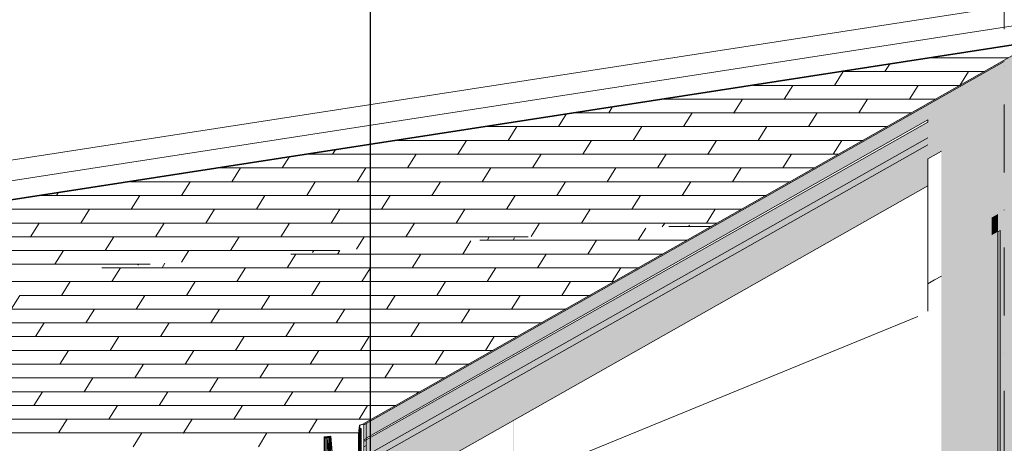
# Model space of a CAD drawing. Header units: millimetres. Extents: x -65 to 293624, y -1905 to 31061.
# Tile 133 of 256: x 61673 to 66286, y 22241 to 24226. Entities that reach past the tile are written whole.
import ezdxf
from ezdxf.enums import TextEntityAlignment as Align

# ---------------------------------------------------------------- set-up
doc = ezdxf.new("R2010")
doc.units = ezdxf.units.MM
doc.header["$MEASUREMENT"] = 0
doc.linetypes.add('Punkt katkend', pattern=[670.277762, 317.5, -176.388889, 0, -176.388874])
for name, color, linetype in [('00 2D joon.AR', 7, 'Continuous'), ('00 Tekst.AR', 7, 'Continuous'), ('00 Teljed.AR', 7, 'Continuous'), ('1232 Välisseinad.AR', 7, 'Continuous'), ('1236 Katuslaed.AR', 7, 'Continuous'), ('1248 Vihmaveerennid.AR', 7, 'Continuous'), ('1263 Katusekate - plekk.AR', 7, 'Continuous'), ('1311 Siseseinad.AR', 7, 'Continuous')]:
    doc.layers.add(name, color=color, linetype=linetype)
doc.styles.add('GENERATED_STYLE_6', font='txt')
doc.dimstyles.new('GENERATED_STYLE__1', dxfattribs={"dimtxt": 0.18, "dimasz": 91.2, "dimexe": 0.18, "dimexo": 0.0625, "dimgap": 0, "dimtad": 0, "dimtih": 1, "dimtoh": 1, "dimdec": 4, "dimzin": 0, "dimdsep": 46, "dimcen": 0.09, "dimadec": 0, "dimazin": 0, "dimtfac": 1, "dimtdec": 4, "dimtmove": 0, "dimatfit": 3, "dimldrblk": 'ARROWHEAD_5', "dimfxl": 0, "dimtolj": 1, "dimtzin": 0, "dimarcsym": 0})

# ---------------------------------------------------------------- blocks, each defined once
blk = doc.blocks.new('Section Element_54_2', base_point=(-38239, 12361.4))
at = {"layer": '1232 Välisseinad.AR', "linetype": 'Continuous', "lineweight": 0, "true_color": 0x000000}
for points in [[(66020.6, 23595.2), (65995.6, 23581.1), (65995.6, 23613.2), (65990.6, 23610.4), (65990.6, 21605.6), (66020.6, 21605.6)], [(66215.6, 23292.5), (66025.6, 23185.5), (66025.6, 23598.1), (66020.6, 23595.2), (66020.6, 21605.6), (66215.6, 21605.6)], [(66240.6, 23224), (66225.6, 23215.6), (66225.6, 23298.2), (66215.6, 23292.5), (66215.6, 21605.6), (66240.6, 21605.6)], [(66253.1, 23231.1), (66240.6, 23224), (66240.6, 21605.6), (66253.1, 21605.6)], [(66265.6, 23238.1), (66253.1, 23231.1), (66253.1, 21605.6), (66265.6, 21605.6)]]:
    blk.add_hatch(color=178, dxfattribs=at).paths.add_polyline_path(points)
at = {"layer": '1232 Välisseinad.AR', "color": 7, "linetype": 'Continuous', "lineweight": 13}
for p, q in [((66265.6, 23238.1), (66255.6, 23232.5)), ((65958.6, 23006.1), (65990.6, 23024.2)), ((65958.6, 23006.1), (65926.6, 22988)), ((65905.6, 20361.4), (65905.6, 21012.9)), ((65926.6, 20361.4), (65905.6, 20361.4)), ((65958.6, 20361.4), (65926.6, 20361.4)), ((65978.6, 20361.4), (65958.6, 20361.4))]:
    blk.add_line(p, q, dxfattribs=at)
at = {"layer": '1232 Välisseinad.AR', "color": 7, "linetype": 'Continuous', "lineweight": 15}
blk.add_line((66265.6, 23238.1), (66265.6, 21605.6), dxfattribs=at)
blk = doc.blocks.new('Section Element_228_2', base_point=(-38239, 12361.4))
at = {"layer": '1248 Vihmaveerennid.AR', "color": 7, "linetype": 'Continuous', "lineweight": 13}
for p, q in [((66630.9, 24341.4), (58646.8, 23106.4)), ((58711.2, 23018.9), (66630.9, 24244)), ((58721.9, 22933.8), (66450.7, 24129.3))]:
    blk.add_line(p, q, dxfattribs=at)
blk = doc.blocks.new('Section Element_231_2', base_point=(-38239, 12361.4))
at = {"layer": '1236 Katuslaed.AR', "linetype": 'Continuous', "lineweight": 0, "true_color": 0x000000}
blk.add_hatch(color=178, dxfattribs=at).paths.add_polyline_path([(66630.9, 23972.8), (65995.6, 23613.2), (65995.6, 23581.1), (66630.9, 23940.5)])
blk = doc.blocks.new('Section Element_232_2', base_point=(-38239, 12361.4))
at = {"layer": '1236 Katuslaed.AR', "linetype": 'Continuous', "lineweight": 0, "true_color": 0x000000}
for points in [[(66630.9, 24155.8), (65926.6, 23756.4), (65926.6, 23742.3), (66630.9, 24140.9)], [(65926.6, 23742.3), (65926.6, 23655.4), (66630.9, 24054), (66630.9, 24140.9)], [(65926.6, 23655.4), (65926.6, 23574.2), (66630.9, 23972.8), (66630.9, 24054)]]:
    blk.add_hatch(color=178, dxfattribs=at).paths.add_polyline_path(points)
at = {"layer": '1236 Katuslaed.AR', "color": 7, "linetype": 'Continuous', "lineweight": 13}
blk.add_line((65926.6, 23756.4), (65926.6, 23745.7), dxfattribs=at)
at = {"layer": '1236 Katuslaed.AR', "color": 7, "linetype": 'Continuous', "lineweight": 15}
blk.add_line((65990.6, 23610.4), (65926.6, 23574.2), dxfattribs=at)
blk = doc.blocks.new('Section Element_235_2', base_point=(-38239, 12361.4))
at = {"layer": '1236 Katuslaed.AR', "linetype": 'Continuous', "lineweight": 0, "true_color": 0x000000}
for points in [[(63295.6, 22298.1), (63295.6, 22296.8), (66630.9, 24188.3), (66630.9, 24190.2)], [(63295.6, 22296.8), (63295.6, 22264.4), (66630.9, 24155.8), (66630.9, 24188.3)]]:
    blk.add_hatch(color=178, dxfattribs=at).paths.add_polyline_path(points)
at = {"layer": '1236 Katuslaed.AR', "color": 7, "linetype": 'Continuous', "lineweight": 15}
blk.add_line((65926.6, 23756.4), (63295.6, 22264.4), dxfattribs=at)
at = {"layer": '1236 Katuslaed.AR', "color": 7, "linetype": 'Continuous', "lineweight": 13}
blk.add_line((63295.6, 22264.4), (63295.6, 22256.8), dxfattribs=at)
at = {"layer": '1236 Katuslaed.AR', "color": 7, "linetype": 'Continuous', "lineweight": 13, "flags": 128}
blk.add_lwpolyline([(63295.6, 22298.1), (63295.6, 22296.8), (63295.6, 22264.4)], dxfattribs=at)
blk = doc.blocks.new('Section Element_236_2', base_point=(-38239, 12361.4))
at = {"layer": '1236 Katuslaed.AR', "color": 7, "linetype": 'Continuous', "lineweight": 13}
for p, q in [((58701.4, 22968), (58701.4, 22965.4)), ((58701.4, 22965.4), (58701.6, 22964.4)), ((63295.5, 22144.3), (63295.6, 22144.4)), ((63295.5, 22117.9), (63295.5, 22144.3)), ((63273.1, 22128), (63273.1, 22116.3))]:
    blk.add_line(p, q, dxfattribs=at)
blk = doc.blocks.new('Section Element_238_2', base_point=(-38239, 12361.4))
at = {"layer": '1236 Katuslaed.AR', "linetype": 'Continuous', "lineweight": 0, "true_color": 0x000000}
blk.add_hatch(color=178, dxfattribs=at).paths.add_polyline_path([(63295.6, 22324.4), (63295.6, 22298.1), (66630.9, 24190.2), (66630.9, 24217.2)])
at = {"layer": '1236 Katuslaed.AR', "color": 7, "linetype": 'Continuous', "lineweight": 13}
blk.add_line((63295.6, 22324.4), (63295.6, 22298.1), dxfattribs=at)
blk = doc.blocks.new('Section Element_241_2', base_point=(-38239, 12361.4))
at = {"layer": '1236 Katuslaed.AR', "linetype": 'Continuous', "lineweight": 0, "true_color": 0x000000}
blk.add_hatch(color=178, dxfattribs=at).paths.add_polyline_path([(63295.6, 22333.7), (63295.6, 22324.4), (66630.9, 24217.2), (66630.9, 24225.8), (66285.6, 24029.8), (66285.6, 24030.5)])
at = {"layer": '1236 Katuslaed.AR', "color": 7, "linetype": 'Continuous', "lineweight": 15}
blk.add_line((66285.6, 24030.5), (63295.6, 22333.7), dxfattribs=at)
at = {"layer": '1236 Katuslaed.AR', "color": 7, "linetype": 'Continuous', "lineweight": 13}
for p, q in [((66285.6, 24030.5), (66285.6, 24029.8)), ((63295.6, 22333.7), (63295.6, 22324.4))]:
    blk.add_line(p, q, dxfattribs=at)
blk = doc.blocks.new('*X247', base_point=(-38239, 12361.4))
at = {"layer": '1263 Katusekate - plekk.AR', "color": 7, "linetype": 'Continuous', "lineweight": 13}
for p, q in [((65962.2, 24047.2), (65944.8, 24047.2)), ((65944.8, 24047.2), (66157.6, 24047.2)), ((65964.1, 24050.1), (65962.2, 24047.2)), ((66306, 24047.2), (65962.2, 24047.2)), ((66157.6, 24047.2), (66306, 24047.2)), ((65747.7, 24016.7), (65726.3, 23982.7)), ((65531, 23982.7), (65490.5, 23918.2)), ((65527.9, 23982.7), (65921.7, 23982.7)), ((65527.9, 23982.7), (66192.4, 23982.7)), ((65921.7, 23982.7), (66192.4, 23982.7)), ((66117.1, 23982.7), (66076.6, 23918.2)), ((65110.9, 23918.2), (66078.7, 23918.2)), ((65295.1, 23918.2), (65254.7, 23853.7)), ((65881.3, 23918.2), (65840.8, 23853.7)), ((64693.9, 23853.7), (64863.9, 23853.7)), ((65059.3, 23853.7), (64693.9, 23853.7)), ((64863.9, 23853.7), (65059.3, 23853.7)), ((65059.3, 23853.7), (65018.8, 23789.1)), ((65840.8, 23853.7), (65059.3, 23853.7)), ((65059.3, 23853.7), (65254.7, 23853.7)), ((65254.7, 23853.7), (65965.1, 23853.7)), ((65645.4, 23853.7), (65604.9, 23789.1)), ((65965.1, 23853.7), (65840.8, 23853.7)), ((64449.4, 23815.8), (64432.7, 23789.1)), ((64233, 23782.4), (64196.8, 23724.6)), ((64276.9, 23789.1), (64628.1, 23789.1)), ((64276.9, 23789.1), (65018.8, 23789.1)), ((64628.1, 23789.1), (65018.8, 23789.1)), ((64823.4, 23789.1), (64783, 23724.6)), ((65018.8, 23789.1), (65800.3, 23789.1)), ((65018.8, 23789.1), (65851.4, 23789.1)), ((65409.6, 23789.1), (65369.1, 23724.6)), ((65800.3, 23789.1), (65851.4, 23789.1)), ((63859.9, 23724.6), (64978.3, 23724.6)), ((64001.5, 23724.6), (63961, 23660.1)), ((64587.6, 23724.6), (64547.1, 23660.1)), ((64978.3, 23724.6), (65737.7, 23724.6)), ((65173.7, 23724.6), (65133.2, 23660.1)), ((63442.9, 23660.1), (63570.2, 23660.1)), ((63765.6, 23660.1), (63442.9, 23660.1)), ((63570.2, 23660.1), (63765.6, 23660.1)), ((63765.6, 23660.1), (63725.1, 23595.6)), ((64547.1, 23660.1), (63765.6, 23660.1)), ((63765.6, 23660.1), (63961, 23660.1)), ((63961, 23660.1), (64742.5, 23660.1)), ((64351.7, 23660.1), (64311.3, 23595.6)), ((64937.9, 23660.1), (64547.1, 23660.1)), ((64742.5, 23660.1), (64937.9, 23660.1)), ((64937.9, 23660.1), (64897.4, 23595.6)), ((65624.1, 23660.1), (64937.9, 23660.1)), ((64937.9, 23660.1), (65133.2, 23660.1)), ((65133.2, 23660.1), (65624.1, 23660.1)), ((65524, 23660.1), (65483.5, 23595.6)), ((62934.8, 23581.5), (62903.2, 23531.1)), ((63026, 23595.6), (63334.4, 23595.6)), ((63026, 23595.6), (63725.1, 23595.6)), ((63151.2, 23615), (63139, 23595.6)), ((63334.4, 23595.6), (63725.1, 23595.6)), ((63529.8, 23595.6), (63489.3, 23531.1)), ((63725.1, 23595.6), (64506.6, 23595.6)), ((63725.1, 23595.6), (64897.4, 23595.6)), ((64115.9, 23595.6), (64075.4, 23531.1)), ((64506.6, 23595.6), (64897.4, 23595.6)), ((64702, 23595.6), (64661.6, 23531.1)), ((64897.4, 23595.6), (65510.4, 23595.6)), ((64897.4, 23595.6), (65510.4, 23595.6)), ((65288.2, 23595.6), (65247.7, 23531.1)), ((62609, 23531.1), (63684.7, 23531.1)), ((62707.8, 23531.1), (62667.3, 23466.6)), ((63293.9, 23531.1), (63253.4, 23466.6)), ((63684.7, 23531.1), (64856.9, 23531.1)), ((63880, 23531.1), (63839.6, 23466.6)), ((64466.2, 23531.1), (64425.7, 23466.6)), ((64856.9, 23531.1), (65396.8, 23531.1)), ((65052.3, 23531.1), (65011.8, 23466.6)), ((62192, 23466.6), (62276.6, 23466.6)), ((62471.9, 23466.6), (62192, 23466.6)), ((62276.6, 23466.6), (62471.9, 23466.6)), ((62471.9, 23466.6), (62431.5, 23402.1)), ((63253.4, 23466.6), (62471.9, 23466.6)), ((62471.9, 23466.6), (62667.3, 23466.6)), ((62667.3, 23466.6), (63448.8, 23466.6)), ((63058.1, 23466.6), (63017.6, 23402.1)), ((63644.2, 23466.6), (63253.4, 23466.6)), ((63448.8, 23466.6), (63644.2, 23466.6)), ((63644.2, 23466.6), (63603.7, 23402.1)), ((64425.7, 23466.6), (63644.2, 23466.6)), ((63644.2, 23466.6), (63839.6, 23466.6)), ((63839.6, 23466.6), (64621.1, 23466.6)), ((64230.3, 23466.6), (64189.9, 23402.1)), ((64816.5, 23466.6), (64425.7, 23466.6)), ((64621.1, 23466.6), (64816.5, 23466.6)), ((64816.5, 23466.6), (64776, 23402.1)), ((65283.1, 23466.6), (64816.5, 23466.6)), ((64816.5, 23466.6), (65011.8, 23466.6)), ((65011.8, 23466.6), (65283.1, 23466.6)), ((61775, 23402.1), (62040.7, 23402.1)), ((61775, 23402.1), (62431.5, 23402.1)), ((61852.9, 23414.2), (61845.3, 23402.1)), ((62040.7, 23402.1), (62431.5, 23402.1)), ((62236.1, 23402.1), (62195.6, 23337.6)), ((62431.5, 23402.1), (63213, 23402.1)), ((62431.5, 23402.1), (63603.7, 23402.1)), ((62822.2, 23402.1), (62781.8, 23337.6)), ((63213, 23402.1), (63603.7, 23402.1)), ((63408.4, 23402.1), (63367.9, 23337.6)), ((63603.7, 23402.1), (64385.2, 23402.1)), ((63603.7, 23402.1), (64776, 23402.1)), ((63994.5, 23402.1), (63954, 23337.6)), ((64385.2, 23402.1), (64776, 23402.1)), ((64580.6, 23402.1), (64540.1, 23337.6)), ((64776, 23402.1), (65169.5, 23402.1)), ((64776, 23402.1), (65169.5, 23402.1)), ((65166.7, 23402.1), (65165.2, 23399.7)), ((61358, 23337.6), (62391, 23337.6)), ((62000.2, 23337.6), (61959.8, 23273.1)), ((62391, 23337.6), (63563.3, 23337.6)), ((62586.4, 23337.6), (62545.9, 23273.1)), ((63172.5, 23337.6), (63132, 23273.1)), ((63563.3, 23337.6), (64735.5, 23337.6)), ((63758.6, 23337.6), (63718.2, 23273.1)), ((64344.8, 23337.6), (64304.3, 23273.1)), ((64735.5, 23337.6), (65055.8, 23337.6)), ((64930.9, 23337.6), (64890.4, 23273.1)), ((61959.8, 23273.1), (61178.3, 23273.1)), ((61373.6, 23273.1), (62155.2, 23273.1)), ((61764.4, 23273.1), (61723.9, 23208.6)), ((62350.5, 23273.1), (61959.8, 23273.1)), ((62155.2, 23273.1), (62350.5, 23273.1)), ((62350.5, 23273.1), (62310.1, 23208.6)), ((63132, 23273.1), (62350.5, 23273.1)), ((62350.5, 23273.1), (62545.9, 23273.1)), ((62545.9, 23273.1), (63327.4, 23273.1)), ((62936.7, 23273.1), (62896.2, 23208.6)), ((63522.8, 23273.1), (63132, 23273.1)), ((63327.4, 23273.1), (63522.8, 23273.1)), ((63522.8, 23273.1), (63482.3, 23208.6)), ((64304.3, 23273.1), (63522.8, 23273.1)), ((63522.8, 23273.1), (63718.2, 23273.1)), ((63718.2, 23273.1), (64499.7, 23273.1)), ((64108.9, 23273.1), (64069.1, 23209.6)), ((64695.1, 23273.1), (64304.3, 23273.1)), ((64499.7, 23273.1), (64695.1, 23273.1)), ((64695.1, 23273.1), (64683.3, 23254.4)), ((64940.6, 23273.1), (64695.1, 23273.1)), ((64695.1, 23273.1), (64890.4, 23273.1)), ((64890.4, 23273.1), (64940.6, 23273.1)), ((61137.8, 23208.6), (61919.3, 23208.6)), ((61137.8, 23208.6), (62310.1, 23208.6)), ((61919.3, 23208.6), (62310.1, 23208.6)), ((62114.7, 23208.6), (62074.2, 23144.1)), ((62310.1, 23208.6), (63091.6, 23208.6)), ((62310.1, 23208.6), (63482.3, 23208.6)), ((62700.8, 23208.6), (62660.3, 23144.1)), ((63091.6, 23208.6), (63482.3, 23208.6)), ((63286.9, 23208.6), (63250.2, 23150)), ((63482.3, 23208.6), (64055, 23208.6)), ((63482.3, 23208.6), (64055, 23208.6)), ((63873.1, 23208.6), (63864.4, 23194.7)), ((61097.3, 23144.1), (62269.6, 23144.1)), ((61878.8, 23144.1), (61838.4, 23079.6)), ((62269.6, 23144.1), (63169.4, 23144.1)), ((62465, 23144.1), (62431.2, 23090.3)), ((63051.1, 23144.1), (63045.4, 23135.1)), ((61838.4, 23079.6), (61056.9, 23079.6)), ((61252.2, 23079.6), (62033.7, 23079.6)), ((62229.1, 23079.6), (61838.4, 23079.6)), ((62033.7, 23079.6), (62229.1, 23079.6)), ((62229.1, 23079.6), (62226.5, 23075.4)), ((62283.8, 23079.6), (62229.1, 23079.6)), ((62229.1, 23079.6), (62283.8, 23079.6))]:
    blk.add_line(p, q, dxfattribs=at)
for p in [(65018.8, 23789.1), (65018.8, 23789.1), (65018.8, 23789.1), (65018.8, 23789.1), (63725.1, 23595.6), (63725.1, 23595.6), (63725.1, 23595.6), (63725.1, 23595.6), (64897.4, 23595.6), (64897.4, 23595.6), (64897.4, 23595.6), (64897.4, 23595.6), (62431.5, 23402.1), (62431.5, 23402.1), (62431.5, 23402.1), (62431.5, 23402.1), (63603.7, 23402.1), (63603.7, 23402.1), (63603.7, 23402.1), (63603.7, 23402.1), (64776, 23402.1), (64776, 23402.1), (64776, 23402.1), (64776, 23402.1), (62310.1, 23208.6), (62310.1, 23208.6), (62310.1, 23208.6), (62310.1, 23208.6), (63482.3, 23208.6), (63482.3, 23208.6), (63482.3, 23208.6), (63482.3, 23208.6)]:
    blk.add_point(p, dxfattribs=at)
blk = doc.blocks.new('Section Element_242_2', base_point=(-38239, 12361.4))
at = {"layer": '1263 Katusekate - plekk.AR', "color": 7, "linetype": 'Continuous', "lineweight": 13}
blk.add_line((66441.3, 24124), (58748.2, 22933.9), dxfattribs=at)
at = {"layer": '1263 Katusekate - plekk.AR', "lineweight": 0}
blk.add_blockref('*X247', (-38239, 12361.4), dxfattribs=at)
blk = doc.blocks.new('Section Element_249_2', base_point=(-38239, 12361.4))
at = {"layer": '1248 Vihmaveerennid.AR', "linetype": 'Continuous', "lineweight": 0, "true_color": 0x000000}
for points in [[(63265, 22326.1), (63263.4, 22312.5), (63260, 22283.5), (63261, 22281.7), (63263, 22281.2), (63264.7, 22282.3), (63270.1, 22295.4), (63269.2, 22295.8), (63263.8, 22282.8), (63262.8, 22282.2), (63261.6, 22282.5), (63261, 22283.5), (63261.8, 22290.7), (63266, 22325.4), (63285.6, 22331.1), (63285.6, 22332.1)], [(63273.1, 22307.7), (63272.8, 22309.1), (63271.7, 22310), (63270.3, 22310), (63269.3, 22309.1), (63264.5, 22292.4), (63265.5, 22292.1), (63270.2, 22308.6), (63271, 22309.1), (63271.9, 22308.7), (63272.1, 22307.8), (63272, 22146.2), (63267, 22124.7), (63255.3, 22106.2), (63238.2, 22092.5), (63217.6, 22085.3), (63195.9, 22085.3), (63175.3, 22092.5), (63158.2, 22106.2), (63146.5, 22124.7), (63141.5, 22146.2), (63130.2, 22274.8), (63099, 22271.5), (63099, 22246.9), (63100, 22245), (63102, 22244.3), (63103.9, 22245), (63104.9, 22246.9), (63104.9, 22259.9), (63103.9, 22259.9), (63103.9, 22246.9), (63103.2, 22245.8), (63102, 22245.3), (63100.7, 22245.8), (63100, 22246.9), (63100, 22270.6), (63129.3, 22273.7), (63140.5, 22146.1), (63145.6, 22124.3), (63157.5, 22105.5), (63174.8, 22091.6), (63195.7, 22084.3), (63217.8, 22084.3), (63238.7, 22091.6), (63256, 22105.5), (63267.9, 22124.4), (63273, 22146.1)], [(63102, 22264.2), (63102, 22248.8), (63103, 22248.8), (63103, 22263.3), (63112.7, 22264.3), (63132.4, 22067.3), (63133.3, 22065.4), (63135.2, 22064.6), (63137.2, 22065.3), (63138.9, 22066.5), (63138.3, 22067.3), (63136.6, 22066.1), (63135.3, 22065.6), (63134, 22066.2), (63133.4, 22067.4), (63113.6, 22265.4)], [(63102.5, 22268.4), (63103.6, 22266.3), (63105.8, 22265.7), (63121.7, 22267.3), (63123.9, 22266.7), (63125, 22264.6), (63126.6, 22248.5), (63127.7, 22246.5), (63129.9, 22245.8), (63128, 22264.9), (63125.8, 22269), (63121.4, 22270.3)], [(63264.2, 22018.1), (63265.1, 22015.8), (63267.3, 22014.9), (63269.4, 22015.7), (63270.6, 22017.6), (63270.6, 22031.4), (63269.6, 22031.4), (63269.6, 22017.7), (63268.8, 22016.4), (63267.5, 22015.9), (63265.9, 22016.5), (63265.2, 22018.1), (63265.2, 22056.7), (63285.6, 22071.2), (63285.6, 22188.1), (63284.6, 22188.1), (63284.6, 22080), (63284.6, 22076.1), (63284.6, 22071.8), (63264.2, 22057.2)], [(63145.1, 22072.2), (63142.4, 22070.2), (63142.9, 22069.4), (63145.4, 22071.2), (63276.6, 22071.2), (63281.3, 22072.5), (63284.6, 22076.1), (63284.6, 22080), (63282.2, 22074.4), (63276.6, 22072.2)]]:
    blk.add_hatch(color=178, dxfattribs=at).paths.add_polyline_path(points)
at = {"layer": '1248 Vihmaveerennid.AR', "color": 7, "linetype": 'Continuous', "lineweight": 13}
for p, q in [((63285.6, 22332.1), (63265, 22326.1)), ((63285.6, 22331.1), (63266, 22325.4)), ((63266, 22297.5), (63266, 22325.4)), ((63260, 22283.5), (63261, 22281.7)), ((63260, 22113.6), (63260, 22283.5)), ((63261, 22283.5), (63261.6, 22282.5)), ((63261, 22281.7), (63263, 22281.2)), ((63261.6, 22282.5), (63262.8, 22282.2)), ((63263.8, 22282.8), (63262.8, 22282.2)), ((63264.7, 22282.3), (63263, 22281.2)), ((63269.2, 22295.8), (63263.8, 22282.8)), ((63269.3, 22309.1), (63264.5, 22292.4)), ((63264.5, 22292.4), (63265.5, 22292.1)), ((63264.5, 22284.5), (63264.5, 22292.4)), ((63270.1, 22295.4), (63264.7, 22282.3)), ((63264.7, 22121.1), (63264.7, 22282.3)), ((63270.2, 22308.6), (63265.5, 22292.1)), ((63265.5, 22286.8), (63265.5, 22292.1)), ((63269.2, 22295.8), (63270.1, 22295.4)), ((63270.3, 22310), (63269.3, 22309.1)), ((63270.1, 22138), (63270.1, 22295.4)), ((63271, 22309.1), (63270.2, 22308.6)), ((63270.2, 22138.5), (63270.2, 22308.6)), ((63271.7, 22310), (63270.3, 22310)), ((63271, 22309.1), (63271.9, 22308.7)), ((63271.7, 22310), (63272.8, 22309.1)), ((63273.1, 22128), (63273.1, 22307.7)), ((63130.2, 22274.8), (63099, 22271.5)), ((63099, 22271.5), (63099, 22246.9)), ((63099, 22246.9), (63100, 22245)), ((63099, 22097.1), (63099, 22246.9)), ((63129.3, 22273.7), (63100, 22270.6)), ((63100, 22270.6), (63100, 22246.9)), ((63100, 22246.9), (63100.7, 22245.8)), ((63100, 22245), (63102, 22244.3)), ((63100.7, 22245.8), (63102, 22245.3)), ((63113.6, 22265.4), (63102, 22264.2)), ((63102, 22264.2), (63102, 22248.8)), ((63103, 22248.8), (63102, 22248.8)), ((63102, 22245.3), (63102, 22248.8)), ((63103.2, 22245.8), (63102, 22245.3)), ((63103.9, 22245), (63102, 22244.3)), ((63102.5, 22268.4), (63103.6, 22266.3)), ((63102.5, 22264.3), (63102.5, 22268.4)), ((63112.7, 22264.3), (63103, 22263.3)), ((63103, 22263.3), (63103, 22248.8)), ((63103, 22245.7), (63103, 22248.8)), ((63103.9, 22246.9), (63103.2, 22245.8)), ((63103.9, 22259.9), (63103.9, 22246.9)), ((63104.9, 22259.9), (63103.9, 22259.9)), ((63104.9, 22246.9), (63103.9, 22245)), ((63104.9, 22259.9), (63104.9, 22246.9)), ((63104.9, 22096.1), (63104.9, 22246.9)), ((63105.8, 22264.6), (63105.8, 22265.7)), ((63112.7, 22111.6), (63112.7, 22264.3)), ((63121.7, 22184.5), (63121.7, 22267.3)), ((63125, 22151.7), (63125, 22264.6)), ((63126.6, 22135.5), (63126.6, 22248.5)), ((63127.7, 22246.5), (63129.9, 22245.8)), ((63129.3, 22252), (63129.3, 22273.7)), ((63129.9, 22102.7), (63129.9, 22245.8)), ((63285.6, 22188.1), (63284.6, 22188.1)), ((63285.6, 22188.1), (63285.6, 22071.2)), ((63140.5, 21992.9), (63140.5, 22146.1)), ((63273, 22072.2), (63273, 22146.1)), ((63099, 22097.1), (63100, 22095.2)), ((63100, 22095.2), (63102, 22094.1)), ((63102, 22094.1), (63103.9, 22094.5)), ((63103.9, 22094.5), (63104.9, 22096.1)), ((63104.9, 22112.2), (63112.7, 22111.6)), ((63112.7, 22111.6), (63115.6, 22083.4)), ((63129.9, 22110.9), (63133.9, 22066.4)), ((63115.6, 22083.4), (63115.7, 22082.4)), ((63115.7, 22082.4), (63115.9, 22079.9)), ((63115.9, 22079.9), (63116.2, 22076.9)), ((63116.2, 22076.9), (63117.5, 22064.3)), ((63117.5, 22064.3), (63118, 22059.8)), ((63118, 22059.8), (63132.4, 21918.3)), ((63132.4, 21918.3), (63132.4, 22067.3)), ((63133.3, 22065.4), (63135.2, 22064.6)), ((63134, 22066.2), (63135.3, 22065.6)), ((63137.2, 21915.5), (63137.2, 22065.3)), ((63138.3, 22067.3), (63138.9, 22066.5)), ((63138.9, 21916.4), (63138.9, 22066.5)), ((63145.1, 22072.2), (63142.4, 22070.2)), ((63142.4, 22070.2), (63142.9, 22069.4)), ((63142.4, 21919.4), (63142.4, 22070.2)), ((63145.4, 22071.2), (63142.9, 22069.4)), ((63142.9, 21918.5), (63142.9, 22069.4)), ((63145.4, 21919.8), (63145.4, 22071.2)), ((63284.6, 22071.8), (63264.2, 22057.2)), ((63285.6, 22071.2), (63265.2, 22056.7)), ((63273.1, 22072.2), (63273.1, 22086.2)), ((63276.6, 22066.1), (63276.6, 22071.2)), ((63284.6, 22076.1), (63281.3, 22072.5)), ((63284.6, 22076.1), (63284.6, 22071.8)), ((63285.6, 22040.3), (63285.6, 22071.2)), ((63138.9, 22011.4), (63140.5, 21992.9)), ((63264.2, 21848.6), (63264.2, 22018.1)), ((63265.1, 22015.8), (63267.3, 22014.9)), ((63265.9, 22016.5), (63267.5, 22015.9)), ((63269.4, 22015.7), (63267.3, 22014.9)), ((63268.8, 22016.4), (63267.5, 22015.9)), ((63269.6, 22017.7), (63268.8, 22016.4)), ((63270.6, 22017.6), (63269.4, 22015.7)), ((63269.6, 22031.4), (63269.6, 22017.7)), ((63270.6, 22031.4), (63269.6, 22031.4)), ((63270.6, 22031.4), (63270.6, 22017.6)), ((63270.6, 21860.4), (63270.6, 22031.4)), ((63270.6, 21847.1), (63270.6, 22017.6)), ((63140.5, 21992.9), (63142.4, 21985.1)), ((63132.4, 21918.3), (63133.3, 21916.3)), ((63133.3, 21916.3), (63135.2, 21915.2)), ((63135.2, 21915.2), (63137.2, 21915.5)), ((63137.2, 21915.5), (63138.9, 21916.4)), ((63142.4, 21919.4), (63142.9, 21918.5)), ((63142.9, 21918.5), (63145.4, 21919.8)), ((63145.4, 21919.8), (63161, 21917.2)), ((63161, 21917.2), (63161.9, 21917)), ((63161.9, 21917), (63167.1, 21916.2)), ((63167.1, 21916.2), (63245.6, 21916.2)), ((63245.6, 21916.2), (63252.7, 21915.7)), ((63252.7, 21915.7), (63255.6, 21914.6)), ((63255.6, 21901.3), (63264.2, 21899.8)), ((63270.6, 21888.5), (63283.6, 21895.3)), ((63283.6, 21895.3), (63285.6, 21896.3)), ((63264.2, 21848.6), (63265.1, 21846.3)), ((63265.1, 21846.3), (63267.3, 21845.1)), ((63267.3, 21845.1), (63269.4, 21845.4)), ((63269.4, 21845.4), (63270.6, 21847.1)), ((63270.6, 21847.1), (63270.6, 21860.4))]:
    blk.add_line(p, q, dxfattribs=at)
at = {"layer": '1248 Vihmaveerennid.AR', "color": 7, "linetype": 'Continuous', "lineweight": 13, "flags": 128}
for points in [[(63265, 22326.1), (63263.4, 22312.5), (63260, 22283.5)], [(63266, 22325.4), (63261.8, 22290.7), (63261, 22283.5)], [(63129.3, 22273.7), (63140.5, 22146.1), (63145.6, 22124.3), (63157.5, 22105.5), (63174.8, 22091.6), (63195.7, 22084.3), (63217.8, 22084.3), (63238.7, 22091.6), (63256, 22105.5), (63267.9, 22124.4), (63273, 22146.1), (63273.1, 22307.7), (63272.8, 22309.1)], [(63130.2, 22274.8), (63141.5, 22146.2), (63146.5, 22124.7), (63158.2, 22106.2), (63175.3, 22092.5), (63195.9, 22085.3), (63217.6, 22085.3), (63238.2, 22092.5), (63255.3, 22106.2), (63267, 22124.7), (63272, 22146.2), (63272.1, 22307.8), (63271.9, 22308.7)], [(63125.8, 22269), (63121.4, 22270.3), (63102.5, 22268.4)], [(63103.6, 22266.3), (63105.8, 22265.7), (63121.7, 22267.3), (63123.9, 22266.7)], [(63112.7, 22264.3), (63132.4, 22067.3), (63133.3, 22065.4)], [(63113.6, 22265.4), (63133.4, 22067.4), (63134, 22066.2)], [(63123.9, 22266.7), (63125, 22264.6), (63126.6, 22248.5), (63127.7, 22246.5)], [(63125.8, 22269), (63128, 22264.9), (63129.9, 22245.8)], [(63284.6, 22188.1), (63284.6, 22080), (63282.2, 22074.4)], [(63138.9, 22066.5), (63137.2, 22065.3), (63135.2, 22064.6)], [(63138.3, 22067.3), (63136.6, 22066.1), (63135.3, 22065.6)], [(63282.2, 22074.4), (63276.6, 22072.2), (63145.1, 22072.2)], [(63281.3, 22072.5), (63276.6, 22071.2), (63145.4, 22071.2)], [(63264.2, 22057.2), (63264.2, 22018.1), (63265.1, 22015.8)], [(63265.2, 22056.7), (63265.2, 22018.1), (63265.9, 22016.5)]]:
    blk.add_lwpolyline(points, dxfattribs=at)
blk = doc.blocks.new('*X332', base_point=(-38239, 12361.4))
at = {"layer": '1263 Katusekate - plekk.AR', "color": 7, "linetype": 'Continuous', "lineweight": 13}
for p, q in [((64605.8, 23248.7), (64570.3, 23192.1)), ((64714.6, 23256.7), (64913.2, 23256.7)), ((64714.6, 23256.7), (64913.2, 23256.7)), ((64810.6, 23263.6), (64806.2, 23256.7)), ((63991.6, 23204), (63984.2, 23192.1)), ((63786.9, 23189.1), (63748.4, 23127.6)), ((63829, 23192.1), (64179.6, 23192.1)), ((64179.6, 23192.1), (64799.5, 23192.1)), ((64375, 23192.1), (64334.5, 23127.6)), ((62966.9, 23127.6), (62926.4, 23063.1)), ((62966.9, 23127.6), (62943.4, 23127.6)), ((62943.4, 23127.6), (62966.9, 23127.6)), ((63748.4, 23127.6), (62966.9, 23127.6)), ((62966.9, 23127.6), (63162.2, 23127.6)), ((63172.7, 23144.4), (63162.2, 23127.6)), ((63162.2, 23127.6), (63943.7, 23127.6)), ((63553, 23127.6), (63512.5, 23063.1)), ((64139.1, 23127.6), (63748.4, 23127.6)), ((63943.7, 23127.6), (64139.1, 23127.6)), ((64139.1, 23127.6), (64098.7, 23063.1)), ((64685.8, 23127.6), (64139.1, 23127.6)), ((64139.1, 23127.6), (64334.5, 23127.6)), ((64334.5, 23127.6), (64685.8, 23127.6)), ((62057.8, 23063.1), (62535.6, 23063.1)), ((62057.8, 23063.1), (62926.4, 23063.1)), ((62144.9, 23063.1), (62104.4, 22998.6)), ((62353.8, 23084.7), (62340.3, 23063.1)), ((62535.6, 23063.1), (62926.4, 23063.1)), ((62731, 23063.1), (62690.5, 22998.6)), ((62926.4, 23063.1), (63707.9, 23063.1)), ((62926.4, 23063.1), (64098.7, 23063.1)), ((63317.1, 23063.1), (63276.7, 22998.6)), ((63707.9, 23063.1), (64098.7, 23063.1)), ((63903.3, 23063.1), (63862.8, 22998.6)), ((64098.7, 23063.1), (64572.2, 23063.1)), ((64098.7, 23063.1), (64572.2, 23063.1)), ((64489.4, 23063.1), (64448.9, 22998.6)), ((61172.1, 22998.6), (61713.7, 22998.6)), ((61713.7, 22998.6), (62885.9, 22998.6)), ((61909, 22998.6), (61868.6, 22934.1)), ((62495.2, 22998.6), (62454.7, 22934.1)), ((62885.9, 22998.6), (64058.2, 22998.6)), ((63081.3, 22998.6), (63040.8, 22934.1)), ((63667.4, 22998.6), (63627, 22934.1)), ((64058.2, 22998.6), (64458.5, 22998.6)), ((64253.6, 22998.6), (64213.1, 22934.1)), ((61673.2, 22934.1), (61632.7, 22869.6)), ((62454.7, 22934.1), (61673.2, 22934.1)), ((61673.2, 22934.1), (61868.6, 22934.1)), ((61868.6, 22934.1), (62650.1, 22934.1)), ((62259.3, 22934.1), (62218.9, 22869.6)), ((62845.5, 22934.1), (62454.7, 22934.1)), ((62650.1, 22934.1), (62845.5, 22934.1)), ((62845.5, 22934.1), (62805, 22869.6)), ((63627, 22934.1), (62845.5, 22934.1)), ((62845.5, 22934.1), (63040.8, 22934.1)), ((63040.8, 22934.1), (63822.3, 22934.1)), ((63431.6, 22934.1), (63391.1, 22869.6)), ((64017.7, 22934.1), (63627, 22934.1)), ((63822.3, 22934.1), (64017.7, 22934.1)), ((64017.7, 22934.1), (63977.2, 22869.6)), ((64344.9, 22934.1), (64017.7, 22934.1)), ((64017.7, 22934.1), (64213.1, 22934.1)), ((64213.1, 22934.1), (64344.9, 22934.1)), ((61632.7, 22869.6), (62414.2, 22869.6)), ((61632.7, 22869.6), (62805, 22869.6)), ((62023.5, 22869.6), (61983, 22805.1)), ((62414.2, 22869.6), (62805, 22869.6)), ((62609.6, 22869.6), (62569.1, 22805.1)), ((62805, 22869.6), (63586.5, 22869.6)), ((62805, 22869.6), (63977.2, 22869.6)), ((63195.7, 22869.6), (63155.3, 22805.1)), ((63586.5, 22869.6), (63977.2, 22869.6)), ((63781.9, 22869.6), (63741.4, 22805.1)), ((63977.2, 22869.6), (64231.2, 22869.6)), ((63977.2, 22869.6), (64231.2, 22869.6)), ((61592.3, 22805.1), (62764.5, 22805.1)), ((61787.6, 22805.1), (61747.2, 22740.6)), ((62373.8, 22805.1), (62333.3, 22740.6)), ((62764.5, 22805.1), (63936.8, 22805.1)), ((62959.9, 22805.1), (62919.4, 22740.6)), ((63546, 22805.1), (63505.6, 22740.6)), ((63936.8, 22805.1), (64117.6, 22805.1)), ((62333.3, 22740.6), (61551.8, 22740.6)), ((61551.8, 22740.6), (61747.2, 22740.6)), ((61747.2, 22740.6), (62528.7, 22740.6)), ((62137.9, 22740.6), (62097.4, 22676.1)), ((62724, 22740.6), (62333.3, 22740.6)), ((62528.7, 22740.6), (62724, 22740.6)), ((62724, 22740.6), (62683.6, 22676.1)), ((63505.6, 22740.6), (62724, 22740.6)), ((62724, 22740.6), (62919.4, 22740.6)), ((62919.4, 22740.6), (63700.9, 22740.6)), ((63310.2, 22740.6), (63269.7, 22676.1)), ((63896.3, 22740.6), (63505.6, 22740.6)), ((63700.9, 22740.6), (63896.3, 22740.6)), ((63896.3, 22740.6), (63855.8, 22676.1)), ((64003.9, 22740.6), (63896.3, 22740.6)), ((63896.3, 22740.6), (64003.9, 22740.6)), ((61511.3, 22676.1), (62292.8, 22676.1)), ((61511.3, 22676.1), (62683.6, 22676.1)), ((61902.1, 22676.1), (61861.6, 22611.6)), ((62292.8, 22676.1), (62683.6, 22676.1)), ((62488.2, 22676.1), (62447.7, 22611.6)), ((62683.6, 22676.1), (63465.1, 22676.1)), ((62683.6, 22676.1), (63855.8, 22676.1)), ((63074.3, 22676.1), (63033.9, 22611.6)), ((63465.1, 22676.1), (63855.8, 22676.1)), ((63660.5, 22676.1), (63620, 22611.6)), ((63855.8, 22676.1), (63890.3, 22676.1)), ((63855.8, 22676.1), (63890.3, 22676.1)), ((61470.8, 22611.6), (62643.1, 22611.6)), ((62252.4, 22611.6), (62211.9, 22547.1)), ((62643.1, 22611.6), (63776.6, 22611.6)), ((62838.5, 22611.6), (62798, 22547.1)), ((63424.6, 22611.6), (63384.2, 22547.1)), ((62211.9, 22547.1), (61430.4, 22547.1)), ((61625.8, 22547.1), (62407.3, 22547.1)), ((62016.5, 22547.1), (61976, 22482.6)), ((62602.6, 22547.1), (62211.9, 22547.1)), ((62407.3, 22547.1), (62602.6, 22547.1)), ((62602.6, 22547.1), (62562.2, 22482.6)), ((63384.2, 22547.1), (62602.6, 22547.1)), ((62602.6, 22547.1), (62798, 22547.1)), ((62798, 22547.1), (63579.5, 22547.1)), ((63188.8, 22547.1), (63148.3, 22482.6)), ((63663, 22547.1), (63384.2, 22547.1)), ((63579.5, 22547.1), (63663, 22547.1)), ((61389.9, 22482.6), (62171.4, 22482.6)), ((61389.9, 22482.6), (62562.2, 22482.6)), ((61780.7, 22482.6), (61740.2, 22418.1)), ((62171.4, 22482.6), (62562.2, 22482.6)), ((62366.8, 22482.6), (62326.3, 22418.1)), ((62562.2, 22482.6), (63343.7, 22482.6)), ((62562.2, 22482.6), (63549.3, 22482.6)), ((62952.9, 22482.6), (62912.5, 22418.1)), ((63343.7, 22482.6), (63549.3, 22482.6)), ((63539.1, 22482.6), (63533.4, 22473.6)), ((61349.4, 22418.1), (62521.7, 22418.1)), ((62131, 22418.1), (62090.5, 22353.6)), ((62521.7, 22418.1), (63435.6, 22418.1)), ((62717.1, 22418.1), (62676.6, 22353.6)), ((63303.2, 22418.1), (63262.7, 22353.6)), ((62090.5, 22353.6), (61309, 22353.6)), ((61504.4, 22353.6), (62285.9, 22353.6)), ((61895.1, 22353.6), (61854.6, 22289.1)), ((62481.2, 22353.6), (62090.5, 22353.6)), ((62285.9, 22353.6), (62481.2, 22353.6)), ((62481.2, 22353.6), (62440.8, 22289.1)), ((63262.7, 22353.6), (62481.2, 22353.6)), ((62481.2, 22353.6), (62676.6, 22353.6)), ((62676.6, 22353.6), (63322, 22353.6)), ((63067.4, 22353.6), (63026.9, 22289.1)), ((63322, 22353.6), (63262.7, 22353.6)), ((61268.5, 22289.1), (62050, 22289.1)), ((61268.5, 22289.1), (62440.8, 22289.1)), ((62050, 22289.1), (62440.8, 22289.1)), ((62245.4, 22289.1), (62204.9, 22224.6)), ((62440.8, 22289.1), (63222.3, 22289.1)), ((62440.8, 22289.1), (63260.6, 22289.1)), ((62831.5, 22289.1), (62791.1, 22224.6)), ((63222.3, 22289.1), (63260.6, 22289.1))]:
    blk.add_line(p, q, dxfattribs=at)
for p in [(62926.4, 23063.1), (62926.4, 23063.1), (62926.4, 23063.1), (62926.4, 23063.1), (64098.7, 23063.1), (64098.7, 23063.1), (64098.7, 23063.1), (64098.7, 23063.1), (62805, 22869.6), (62805, 22869.6), (62805, 22869.6), (62805, 22869.6), (63977.2, 22869.6), (63977.2, 22869.6), (63977.2, 22869.6), (63977.2, 22869.6), (62683.6, 22676.1), (62683.6, 22676.1), (62683.6, 22676.1), (62683.6, 22676.1), (63855.8, 22676.1), (63855.8, 22676.1), (63855.8, 22676.1), (63855.8, 22676.1), (62562.2, 22482.6), (62562.2, 22482.6), (62562.2, 22482.6), (62562.2, 22482.6), (62440.8, 22289.1), (62440.8, 22289.1), (62440.8, 22289.1), (62440.8, 22289.1)]:
    blk.add_point(p, dxfattribs=at)
blk = doc.blocks.new('Section Element_274_2', base_point=(-38239, 12361.4))
at = {"layer": '1263 Katusekate - plekk.AR', "lineweight": 0}
blk.add_blockref('*X332', (-38239, 12361.4), dxfattribs=at)
blk = doc.blocks.new('*X346', base_point=(-38239, 12361.4))
at = {"layer": '1263 Katusekate - plekk.AR', "color": 7, "linetype": 'Continuous', "lineweight": 13}
for p, q in [((63295.6, 22262.7), (63285.6, 22256.6)), ((63285.6, 22251.6), (63295.6, 22251.6)), ((63295.6, 22251.6), (63285.6, 22251.6)), ((63295.6, 22230.7), (63285.6, 22224.6)), ((63289.2, 22150.2), (63285.6, 22150.2)), ((63289.2, 22150.2), (63285.6, 22150.2))]:
    blk.add_line(p, q, dxfattribs=at)
blk = doc.blocks.new('*X347', base_point=(-38239, 12361.4))
at = {"layer": '1263 Katusekate - plekk.AR', "color": 7, "linetype": 'Continuous', "lineweight": 13}
for p, q in [((63295.6, 22262.7), (63285.6, 22256.6)), ((63285.6, 22251.6), (63295.6, 22251.6)), ((63295.6, 22251.6), (63285.6, 22251.6)), ((63295.6, 22230.7), (63285.6, 22224.6)), ((63289.2, 22150.2), (63285.6, 22150.2)), ((63289.2, 22150.2), (63285.6, 22150.2))]:
    blk.add_line(p, q, dxfattribs=at)
blk = doc.blocks.new('Section Element_276_2', base_point=(-38239, 12361.4))
at = {"layer": '1263 Katusekate - plekk.AR', "linetype": 'Continuous', "lineweight": 0, "true_color": 0x000000}
blk.add_hatch(color=178, dxfattribs=at).paths.add_polyline_path([(66285.6, 24035.6), (63285.6, 22332.9), (63285.6, 22327.1), (66285.6, 24029.8)])
at = {"layer": '1263 Katusekate - plekk.AR', "color": 7, "linetype": 'Continuous', "lineweight": 15}
for p, q in [((66285.6, 24035.6), (63285.6, 22332.9)), ((66285.6, 24029.8), (63285.6, 22327.1))]:
    blk.add_line(p, q, dxfattribs=at)
at = {"layer": '1263 Katusekate - plekk.AR', "color": 7, "linetype": 'Continuous', "lineweight": 13}
for p, q in [((63285.6, 22332.9), (63285.6, 22332.1)), ((63285.6, 22331.1), (63285.6, 22327.1)), ((63285.6, 22327.1), (63285.6, 22188.1)), ((63285.6, 22148.7), (63295.4, 22152.8)), ((63295.4, 22152.8), (63295.6, 22152.8))]:
    blk.add_line(p, q, dxfattribs=at)
at = {"layer": '1263 Katusekate - plekk.AR', "lineweight": 0}
for name in ['*X346', '*X347']:
    blk.add_blockref(name, (-38239, 12361.4), dxfattribs=at)
blk = doc.blocks.new('Section Element_960_2', base_point=(-38239, 12361.4))
at = {"layer": '1311 Siseseinad.AR', "linetype": 'Continuous', "lineweight": 0, "true_color": 0x000000}
for points in [[(66605.6, 23512.1), (66605.6, 21580.4), (66630.9, 21580.4), (66630.9, 23526.4)], [(66585.6, 23500.9), (66585.6, 21580.4), (66605.6, 21580.4), (66605.6, 23512.1)], [(66285.6, 21580.4), (66380.6, 21580.4), (66380.6, 23385.4), (66285.6, 23331.9)], [(66380.6, 21580.4), (66385.6, 21580.4), (66385.6, 23388.3), (66380.6, 23385.4)], [(66265.6, 21604.6), (66265.6, 21580.4), (66270.6, 21580.4), (66270.6, 23323.5), (66255.6, 23315), (66255.6, 21605.6), (66265.6, 21605.6)], [(66270.6, 21580.4), (66285.6, 21580.4), (66285.6, 23331.9), (66270.6, 23323.5)]]:
    blk.add_hatch(color=178, dxfattribs=at).paths.add_polyline_path(points)
at = {"layer": '1311 Siseseinad.AR', "color": 7, "linetype": 'Continuous', "lineweight": 13}
for p, q in [((66585.6, 23500.9), (66585.6, 21580.4)), ((66385.6, 23388.3), (66385.6, 21580.4)), ((66265.6, 21604.6), (66265.6, 21580.4))]:
    blk.add_line(p, q, dxfattribs=at)
at = {"layer": '1311 Siseseinad.AR', "color": 7, "linetype": 'Continuous', "lineweight": 15}
blk.add_line((66255.6, 23232.5), (66255.6, 21605.6), dxfattribs=at)
blk = doc.blocks.new('Section Element_964_2', base_point=(-38239, 12361.4))
at = {"layer": '1236 Katuslaed.AR', "linetype": 'Continuous', "lineweight": 0, "true_color": 0x000000}
for points in [[(66255.6, 23264.6), (66225.6, 23247.8), (66225.6, 23233), (66255.6, 23249.8)], [(66225.6, 23233), (66225.6, 23215.6), (66255.6, 23232.5), (66255.6, 23249.8)]]:
    blk.add_hatch(color=178, dxfattribs=at).paths.add_polyline_path(points)
blk = doc.blocks.new('Section Element_965_2', base_point=(-38239, 12361.4))
at = {"layer": '1236 Katuslaed.AR', "linetype": 'Continuous', "lineweight": 0, "true_color": 0x000000}
blk.add_hatch(color=178, dxfattribs=at).paths.add_polyline_path([(66255.6, 23291.5), (66225.6, 23274.6), (66225.6, 23247.8), (66255.6, 23264.6)])
blk = doc.blocks.new('Section Element_966_2', base_point=(-38239, 12361.4))
at = {"layer": '1236 Katuslaed.AR', "linetype": 'Continuous', "lineweight": 0, "true_color": 0x000000}
blk.add_hatch(color=178, dxfattribs=at).paths.add_polyline_path([(66255.6, 23315), (66225.6, 23298.2), (66225.6, 23274.6), (66255.6, 23291.5)])
blk = doc.blocks.new('Section Element_967_2', base_point=(-38239, 12361.4))
at = {"layer": '1236 Katuslaed.AR', "linetype": 'Continuous', "lineweight": 0, "true_color": 0x000000}
blk.add_hatch(color=178, dxfattribs=at).paths.add_polyline_path([(66630.9, 23628.6), (66025.6, 23287.3), (66025.6, 23185.5), (66630.9, 23526.4)])
at = {"layer": '1236 Katuslaed.AR', "color": 7, "linetype": 'Continuous', "lineweight": 15}
blk.add_line((66585.6, 23500.9), (66385.6, 23388.3), dxfattribs=at)
at = {"layer": '1236 Katuslaed.AR', "color": 7, "linetype": 'Continuous', "lineweight": 13}
blk.add_line((66385.6, 22721.3), (66585.6, 22802.6), dxfattribs=at)
blk = doc.blocks.new('Section Element_968_2', base_point=(-38239, 12361.4))
at = {"layer": '1236 Katuslaed.AR', "linetype": 'Continuous', "lineweight": 0, "true_color": 0x000000}
blk.add_hatch(color=178, dxfattribs=at).paths.add_polyline_path([(66630.9, 23838.3), (66025.6, 23496.2), (66025.6, 23287.3), (66630.9, 23628.6)])
blk = doc.blocks.new('Section Element_969_2', base_point=(-38239, 12361.4))
at = {"layer": '1236 Katuslaed.AR', "linetype": 'Continuous', "lineweight": 0, "true_color": 0x000000}
blk.add_hatch(color=178, dxfattribs=at).paths.add_polyline_path([(66630.9, 23940.5), (66025.6, 23598.1), (66025.6, 23496.2), (66630.9, 23838.3)])
blk = doc.blocks.new('Section Element_970_2', base_point=(-38239, 12361.4))
at = {"layer": '1263 Katusekate - plekk.AR', "linetype": 'Continuous', "lineweight": 0, "true_color": 0x000000}
blk.add_hatch(color=178, dxfattribs=at).paths.add_polyline_path([(66630.9, 24231.6), (66285.6, 24035.6), (66285.6, 24029.8), (66630.9, 24225.8)])
at = {"layer": '1263 Katusekate - plekk.AR', "color": 7, "linetype": 'Continuous', "lineweight": 15}
blk.add_line((66630.9, 24231.6), (66285.6, 24035.6), dxfattribs=at)
blk = doc.blocks.new('Section Element_1022_2', base_point=(-38239, 12361.4))
at = {"layer": '1236 Katuslaed.AR', "linetype": 'Continuous', "lineweight": 0, "true_color": 0x000000}
for points in [[(65926.6, 23745.7), (63295.6, 22256.8), (63295.6, 22231.2), (65926.6, 23720.1)], [(63295.6, 22231.2), (63295.6, 22150.1), (65926.6, 23639), (65926.6, 23720.1)]]:
    blk.add_hatch(color=178, dxfattribs=at).paths.add_polyline_path(points)
at = {"layer": '1236 Katuslaed.AR', "color": 7, "linetype": 'Continuous', "lineweight": 13}
blk.add_line((65926.6, 23745.7), (63295.6, 22256.8), dxfattribs=at)
at = {"layer": '1236 Katuslaed.AR', "color": 7, "linetype": 'Continuous', "lineweight": 15}
blk.add_line((65926.6, 23639), (63295.6, 22150.1), dxfattribs=at)
at = {"layer": '1236 Katuslaed.AR', "color": 7, "linetype": 'Continuous', "lineweight": 13, "flags": 128}
blk.add_lwpolyline([(63295.6, 22256.8), (63295.6, 22231.2), (63295.6, 22183.8)], dxfattribs=at)
blk = doc.blocks.new('Section Element_1023_2', base_point=(-38239, 12361.4))
at = {"layer": '1236 Katuslaed.AR', "linetype": 'Continuous', "lineweight": 0, "true_color": 0x000000}
blk.add_hatch(color=178, dxfattribs=at).paths.add_polyline_path([(65926.6, 23672.7), (63295.6, 22183.8), (63295.6, 21957.7), (65926.6, 23446.6)])
at = {"layer": '1236 Katuslaed.AR', "color": 7, "linetype": 'Continuous', "lineweight": 13}
for p, q in [((65926.6, 23672.7), (63295.6, 22183.8)), ((65926.6, 23574.2), (65926.6, 23446.6)), ((65926.6, 22860.4), (65926.6, 23446.6)), ((63611.8, 21906.2), (65880.6, 22834.4)), ((63295.6, 22150.1), (63295.6, 21957.7))]:
    blk.add_line(p, q, dxfattribs=at)
at = {"layer": '1236 Katuslaed.AR', "color": 7, "linetype": 'Continuous', "lineweight": 15}
blk.add_line((65926.6, 23446.6), (63295.6, 21957.7), dxfattribs=at)
blk = doc.blocks.new('Standard grid marker[2]_2', base_point=(66285.593649, 30361.429))
at = {"layer": '00 Teljed.AR', "color": 252, "linetype": 'Punkt katkend', "lineweight": 13, "true_color": 0x8c8d8c}
blk.add_line((66285.593649, 29861.429), (66285.593649, 4861.429), dxfattribs=at)
at = {"layer": '00 Teljed.AR', "color": 252, "lineweight": 13, "true_color": 0x8c8d8c, "style": 'GENERATED_STYLE_6'}
for tag, p in [('AC_MarkerText_1_0', (66285.593649, 30661.429)), ('AC_MarkerText_1_1', (66285.593649, 4261.429))]:
    blk.add_attdef(tag, text='', height=200, rotation=360, dxfattribs=at).set_placement(p, align=Align.TOP_CENTER)
blk = doc.blocks.new('ARROWHEAD_5')
at = {"linetype": 'Continuous', "lineweight": 0}
blk.add_hatch(color=0, dxfattribs=at).paths.add_polyline_path([(-1, 0.2679), (0, 0), (-1, -0.2679)])
at = {"color": 0, "linetype": 'Continuous', "lineweight": 0}
blk.add_line((0, 0), (-1, 0), dxfattribs=at)

msp = doc.modelspace()

# ---------------------------------------------------------------- hatches: boundary and pattern name
at = {"layer": '00 2D joon.AR', "linetype": 'Continuous', "lineweight": 0, "true_color": 0xb1b1b1}
msp.add_hatch(color=253, dxfattribs=at).paths.add_polyline_path([(63985.6, 22662.1), (63988.7, 22662.1), (63988.7, 22093.2), (63985.6, 22093.2)])

# ---------------------------------------------------------------- block references
at = {"layer": '00 Teljed.AR', "color": 7, "linetype": 'Continuous', "lineweight": 13}
msp.add_blockref('Standard grid marker[2]_2', (66285.6, 30361.4), dxfattribs=at)
at = {"layer": '1232 Välisseinad.AR', "lineweight": 0}
msp.add_blockref('Section Element_54_2', (-38239, 12361.4), dxfattribs=at)
at = {"layer": '1236 Katuslaed.AR', "lineweight": 0}
for name in ['Section Element_241_2', 'Section Element_238_2', 'Section Element_235_2', 'Section Element_232_2', 'Section Element_231_2', 'Section Element_969_2', 'Section Element_968_2', 'Section Element_1022_2', 'Section Element_1023_2', 'Section Element_967_2', 'Section Element_966_2', 'Section Element_965_2', 'Section Element_964_2', 'Section Element_236_2']:
    msp.add_blockref(name, (-38239, 12361.4), dxfattribs=at)
at = {"layer": '1248 Vihmaveerennid.AR', "lineweight": 0}
for name in ['Section Element_228_2', 'Section Element_249_2']:
    msp.add_blockref(name, (-38239, 12361.4), dxfattribs=at)
at = {"layer": '1263 Katusekate - plekk.AR', "lineweight": 0}
for name in ['Section Element_970_2', 'Section Element_242_2', 'Section Element_276_2', 'Section Element_274_2']:
    msp.add_blockref(name, (-38239, 12361.4), dxfattribs=at)
at = {"layer": '1311 Siseseinad.AR', "lineweight": 0}
msp.add_blockref('Section Element_960_2', (-38239, 12361.4), dxfattribs=at)

# ---------------------------------------------------------------- leaders
at = {"layer": '00 Tekst.AR', "color": 7, "linetype": 'Continuous', "lineweight": 13, "annotation_type": 0, "has_hookline": 1, "hookline_direction": 1, "text_width": 1197.9}
msp.add_leader([(63316.6, 21556.4), (63316.6, 24270), (63162.5, 24270)], dimstyle='GENERATED_STYLE__1', dxfattribs=at)

doc.saveas('drawing.dxf')
